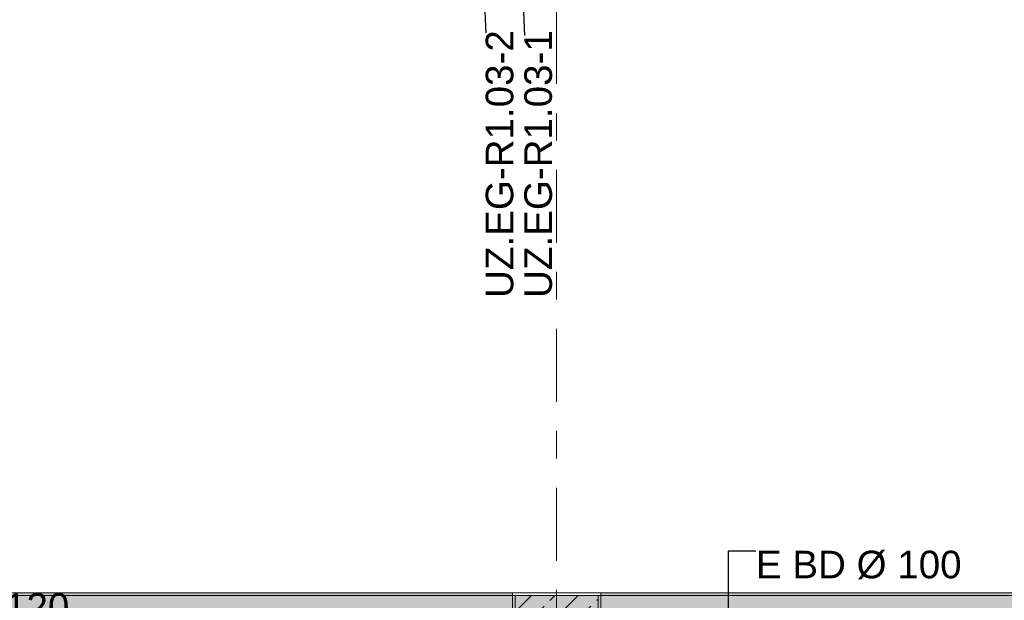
# Model space of a CAD drawing. Header units: metres. Extents: x -3.6 to 84.5, y -11 to 16.8.
# Tile 171 of 225: x 45.4 to 49, y 6 to 8.1. Entities that reach past the tile are written whole.
import ezdxf

# ---------------------------------------------------------------- set-up
doc = ezdxf.new("R2010")
doc.units = ezdxf.units.M
doc.header["$MEASUREMENT"] = 0
doc.linetypes.add('Strichlinie doppelt', pattern=[0.546806, 0.264583, -0.105833, 0.070556, -0.105833])
for name, color, linetype in [('155 - Bemaßung_ Beschriftung.Ausbau - Deckenelemente', 7, 'Continuous'), ('451 - Universal.Achsen Raster', 7, 'Continuous'), ('607 - Struktur.Stütze', 7, 'Continuous'), ('608 - Struktur.Träger', 7, 'Continuous')]:
    doc.layers.add(name, color=color, linetype=linetype)
doc.styles.add('ERSTELLTER_STIL_2', font='txt')
doc.dimstyles.new('ERSTELLTER_STIL__7', dxfattribs={"dimtxt": 0.18, "dimasz": 0.03648, "dimexe": 0.18, "dimexo": 0.0625, "dimgap": 0, "dimtad": 0, "dimtih": 1, "dimtoh": 1, "dimdec": 4, "dimzin": 0, "dimdsep": 46, "dimcen": 0.09, "dimadec": 0, "dimazin": 0, "dimtfac": 1, "dimtdec": 4, "dimtmove": 0, "dimatfit": 3, "dimldrblk": 'ARROWHEAD_11', "dimfxl": 1, "dimtolj": 1, "dimtzin": 0, "dimarcsym": 0})
pattern_1 = [(45, (0, 0), (-0.08485281, 0.08485281), []), (45, (-0.04243, 0.04243), (-0.08485281, 0.08485281), [0.09, -0.03])]
pattern_2 = [(45, (0, 0), (-0.01767767, 0.01767767), [0, -0.025])]

# ---------------------------------------------------------------- blocks, each defined once
blk = doc.blocks.new('ARROWHEAD_11')
at = {"color": 0, "linetype": 'Continuous', "lineweight": 0}
blk.add_line((0, 0), (-1, 0), dxfattribs=at)
at = {"color": 0, "linetype": 'Continuous', "lineweight": 0, "const_width": 0.25, "flags": 128}
blk.add_lwpolyline([(-0.125, 0, 1), (0.125, 0, 1)], format="xyb", close=True, dxfattribs=at)

msp = doc.modelspace()

# ---------------------------------------------------------------- hatches: boundary and pattern name
at = {"layer": '607 - Struktur.Stütze', "linetype": 'Continuous', "lineweight": 0, "true_color": 0x000000}
h = msp.add_hatch(dxfattribs=at)
h.set_pattern_fill('Gips_0001', color=18, style=0, pattern_type=2)
h.set_pattern_definition(pattern_2)
h.paths.add_polyline_path([(47.17, 6.01), (47.17, 5.32), (47.18, 5.32), (47.18, 6), (47.48, 6), (47.48, 5.2), (47.18, 5.2), (47.18, 5.19), (47.49, 5.19), (47.49, 6.01)])
h = msp.add_hatch(dxfattribs=at)
h.set_pattern_fill('Beton__Stahlbeton_0001', color=18, style=0, pattern_type=2)
h.set_pattern_definition(pattern_1)
h.paths.add_polyline_path([(47.18, 5.2), (47.48, 5.2), (47.48, 6), (47.18, 6)])
at = {"layer": '608 - Struktur.Träger', "linetype": 'Continuous', "lineweight": 0, "true_color": 0x000000}
h = msp.add_hatch(dxfattribs=at)
h.set_pattern_fill('Beton__Stahlbeton_0001', color=18, style=0, pattern_type=2)
h.set_pattern_definition(pattern_1)
h.paths.add_polyline_path([(0.38, 5.8), (0.69, 5.8), (7.57, 5.8), (7.89, 5.8), (11.17, 5.8), (11.49, 5.8), (18.37, 5.8), (18.69, 5.8), (25.57, 5.8), (25.89, 5.8), (32.77, 5.8), (33.09, 5.8), (36.46, 5.8), (36.6, 5.8), (39.97, 5.8), (40.29, 5.8), (45.42, 5.8), (45.69, 5.8), (47.17, 5.8), (47.49, 5.8), (48.915, 5.8), (50.865, 5.8), (54.37, 5.8), (54.69, 5.8), (61.57, 5.8), (61.88, 5.8), (61.88, 6), (61.57, 6), (54.69, 6), (54.37, 6), (47.49, 6), (47.17, 6), (40.29, 6), (39.97, 6), (33.09, 6), (32.77, 6), (25.89, 6), (25.57, 6), (18.69, 6), (18.37, 6), (11.49, 6), (11.17, 6), (7.89, 6), (7.57, 6), (0.69, 6), (0.38, 6)])
h = msp.add_hatch(dxfattribs=at)
h.set_pattern_fill('Gips_0001', color=18, style=0, pattern_type=2)
h.set_pattern_definition(pattern_2)
h.paths.add_polyline_path([(40.29, 6.01), (40.29, 6), (47.17, 6), (47.17, 6.01)])
h = msp.add_hatch(dxfattribs=at)
h.set_pattern_fill('Gips_0001', color=18, style=0, pattern_type=2)
h.set_pattern_definition(pattern_2)
h.paths.add_polyline_path([(54.37, 6.01), (47.49, 6.01), (47.49, 6), (54.37, 6)])

# ---------------------------------------------------------------- linework, layer by layer
at = {"layer": '451 - Universal.Achsen Raster', "color": 160, "linetype": 'Strichlinie doppelt', "lineweight": 9, "true_color": 0x3232ff}
msp.add_line((47.33, -10.585), (47.33, 16.355), dxfattribs=at)
at = {"layer": '607 - Struktur.Stütze', "color": 7, "linetype": 'Continuous', "lineweight": 5, "flags": 128}
msp.add_lwpolyline([(47.18, 5.19), (47.49, 5.19), (47.49, 6.01), (47.17, 6.01), (47.17, 5.32)], dxfattribs=at)
at = {"layer": '607 - Struktur.Stütze', "color": 7, "linetype": 'Continuous', "lineweight": 13, "flags": 128}
msp.add_lwpolyline([(47.18, 5.2), (47.48, 5.2), (47.48, 6), (47.18, 6)], close=True, dxfattribs=at)
at = {"layer": '608 - Struktur.Träger', "color": 7, "linetype": 'Continuous', "lineweight": 13}
for p, q in [((0.38, 6.01), (61.88, 6.01)), ((47.17, 6), (40.29, 6)), ((47.49, 6), (47.17, 6)), ((54.37, 6), (47.49, 6))]:
    msp.add_line(p, q, dxfattribs=at)
at = {"layer": '608 - Struktur.Träger', "color": 7, "linetype": 'Continuous', "lineweight": 5}
for p, q in [((47.17, 6.01), (40.29, 6.01)), ((47.17, 6.01), (47.17, 6)), ((47.49, 6.01), (47.49, 6)), ((54.37, 6.01), (47.49, 6.01))]:
    msp.add_line(p, q, dxfattribs=at)

# ---------------------------------------------------------------- texts
at = {"layer": '155 - Bemaßung_ Beschriftung.Ausbau - Deckenelemente', "color": 1, "linetype": 'Continuous', "lineweight": 9, "char_height": 0.1, "attachment_point": 2, "rotation": 90, "style": 'ERSTELLTER_STIL_2'}
for s, insert in [('\\A1;{\\pqc;\\fArial|b0|i0|c0|p38;UZ.EG-R1.03-2}', (47.0729, 7.5641)), ('\\A1;{\\pqc;\\fArial|b0|i0|c0|p38;UZ.EG-R1.03-1}', (47.2129, 7.5641))]:
    msp.add_mtext(s, dxfattribs=dict(at, insert=insert))
at = {"layer": '155 - Bemaßung_ Beschriftung.Ausbau - Deckenelemente', "color": 1, "linetype": 'Continuous', "lineweight": 9, "insert": (44.64, 6.1608), "char_height": 0.1, "attachment_point": 1, "line_spacing_factor": 0.913298, "style": 'ERSTELLTER_STIL_2'}
msp.add_mtext('\\A1;{\\pql;\\fArial|b0|i0|c0|p38;ABL-ST01\\P\\pql;\\fArial|b0|i0|c0|p38;HLS BD Ø 1\\fArial|b0|i0|c0|p38;20}', dxfattribs=at)
at = {"layer": '155 - Bemaßung_ Beschriftung.Ausbau - Deckenelemente', "color": 1, "linetype": 'Continuous', "lineweight": 9, "insert": (48.0523, 6.1625), "char_height": 0.1, "attachment_point": 1, "style": 'ERSTELLTER_STIL_2'}
msp.add_mtext('\\A1;{\\pql;\\fArial|b0|i0|c0|p38;E\\fArial|b0|i0|c0|p38; BD Ø 100}', dxfattribs=at)

# ---------------------------------------------------------------- leaders
at = {"layer": '155 - Bemaßung_ Beschriftung.Ausbau - Deckenelemente', "color": 1, "linetype": 'Continuous', "lineweight": 9, "annotation_type": 0, "has_hookline": 1, "hookline_direction": 1, "horizontal_direction": (0, 1, 0)}
for points, text_width in [([(47.05, 8.56), (47.0729, 8.0397)], 0.9512), ([(47.19, 8.56), (47.2129, 8.0306)], 0.933)]:
    msp.add_leader(points, dimstyle='ERSTELLTER_STIL__7', dxfattribs=dict(at, text_width=text_width))
at = {"layer": '155 - Bemaßung_ Beschriftung.Ausbau - Deckenelemente', "color": 1, "linetype": 'Continuous', "lineweight": 9, "annotation_type": 0, "has_hookline": 1, "hookline_direction": 0}
for points, text_width in [([(44.54, 5.675), (44.54, 6.1608), (44.64, 6.1608)], 0.9053), ([(47.9523, 5.6886), (47.9523, 6.1625), (48.0523, 6.1625)], 0.7271)]:
    msp.add_leader(points, dimstyle='ERSTELLTER_STIL__7', dxfattribs=dict(at, text_width=text_width))

doc.saveas('drawing.dxf')
